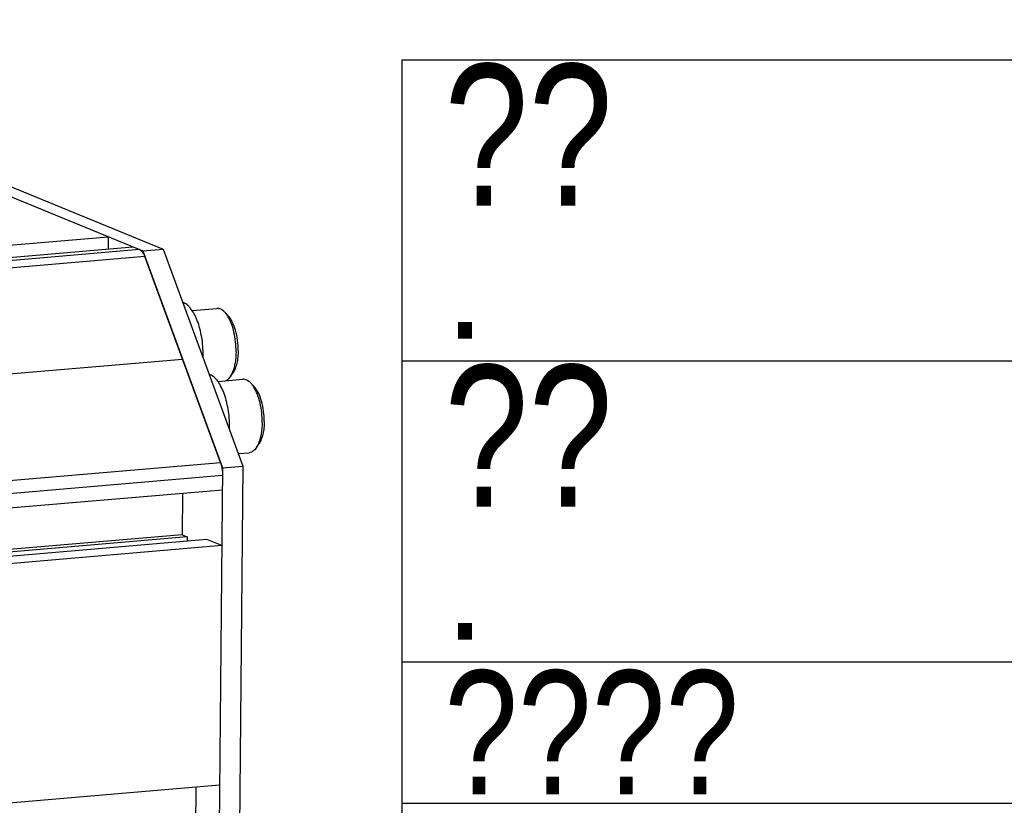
# Model space of a CAD drawing. Header units: millimetres. Extents: x 0 to 420, y 0 to 297.
# Tile 27 of 63: x 224 to 252, y 54 to 76. Entities that reach past the tile are written whole.
import ezdxf

# ---------------------------------------------------------------- set-up
doc = ezdxf.new("R2010")
doc.units = ezdxf.units.MM
doc.header["$LTSCALE"] = 23.1
doc.layers.get('0').update_dxf_attribs({"linetype": 'CONTINUOUS'})
doc.layers.add('COMPONENTS', color=7, linetype='CONTINUOUS')
doc.layers.add('DETAIL', color=7, linetype='CONTINUOUS')
doc.styles.add('TEXTSTYLE_2', font='arial.ttf')
doc.styles.add('TEXTSTYLE_5', font='txt', dxfattribs={"width": 0.8})

msp = doc.modelspace()

# ---------------------------------------------------------------- linework, layer by layer
at = {"color": 2, "linetype": 'CONTINUOUS'}
for p, q in [((235, 74.91189), (410, 74.91189)), ((235, 74.91189), (235, 9.99989)), ((235, 66.41189), (310, 66.41189)), ((235, 57.91189), (410, 57.91189)), ((235, 53.91189), (310, 53.91189))]:
    msp.add_line(p, q, dxfattribs=at)
at = {"layer": 'COMPONENTS', "color": 7, "linetype": 'CONTINUOUS'}
for p, q in [((211.88527, 75.99352), (227.68109, 69.51137)), ((212.46094, 76.04242), (228.25677, 69.56027)), ((170.14716, 65.10839), (226.70259, 69.91291)), ((226.70259, 69.91291), (226.69914, 69.56642)), ((170.25294, 64.77118), (227.40152, 69.62609)), ((227.58865, 69.5493), (170.28126, 64.68089)), ((227.68109, 69.51137), (228.25677, 69.56027)), ((228.25677, 69.56027), (230.5117, 63.43498)), ((227.73554, 69.35056), (170.3458, 64.47516)), ((227.68109, 69.51137), (229.93602, 63.38608)), ((229.87586, 63.53662), (227.73554, 69.35056)), ((229.07502, 67.83), (229.77424, 67.8894)), ((229.99733, 67.78221), (230.09584, 67.67764)), ((228.8057, 66.44359), (171.2618, 61.55509)), ((230.15212, 65.96016), (230.23158, 66.07985)), ((229.80385, 65.8265), (230.51153, 65.88662)), ((230.73463, 65.77943), (230.83314, 65.67486)), ((230.88941, 63.95738), (230.96888, 64.07706)), ((230.3817, 63.7881), (230.6876, 63.81409)), ((172.1778, 58.63502), (229.87586, 63.53662)), ((229.93602, 63.38608), (230.5117, 63.43498)), ((230.5117, 63.43498), (230.15873, 27.9682)), ((172.22844, 58.27628), (229.93396, 63.17851)), ((229.93602, 63.38608), (229.58306, 27.9193)), ((229.92978, 62.75835), (172.22426, 57.85612)), ((228.80597, 62.66288), (228.79431, 61.491)), ((228.79431, 61.491), (172.21259, 56.68424)), ((228.79431, 61.491), (228.93409, 61.43364)), ((229.4948, 61.36111), (172.21071, 56.49469)), ((228.93409, 61.43364), (172.2119, 56.61495)), ((228.93409, 61.43364), (228.9329, 61.31338)), ((229.91416, 61.18902), (229.4948, 61.36111)), ((229.91416, 61.18902), (172.20864, 56.28679)), ((229.84684, 54.42522), (134.14106, 46.29478)), ((229.17959, 54.36854), (229.16795, 53.1993))]:
    msp.add_line(p, q, dxfattribs=at)
for centre in [(226.62242, 66.58732), (227.36945, 64.55809)]:
    msp.add_arc(centre, 2.76422, 358.093511, 359.43274, dxfattribs=at)
for points, knots in [([(227.58865, 69.5493), (227.60354, 69.54319), (227.67402, 69.49508), (227.71218, 69.41402), (227.73554, 69.35056)], [0, 0, 0, 0, 0.19229294, 1, 1, 1, 1]), ([(229.3865, 66.55995), (229.38736, 66.64587), (229.38124, 66.81805), (229.35021, 67.07197), (229.29848, 67.31456), (229.22816, 67.53617), (229.1421, 67.72801), (229.05663, 67.86258), (228.98195, 67.94715), (228.91172, 68.00942), (228.85169, 68.04308), (228.81093, 68.05505)], [0, 0, 0, 0, 0.15366965, 0.3076998, 0.45698249, 0.59670719, 0.72275502, 0.83216348, 0.88026232, 0.92402274, 1, 1, 1, 1]), ([(229.99733, 67.78221), (229.9804, 67.80019), (229.94602, 67.83211), (229.88953, 67.86813), (229.8319, 67.8885), (229.79284, 67.89098), (229.77424, 67.8894)], [0, 0, 0, 0, 0.2898691, 0.54789298, 0.78094386, 1, 1, 1, 1]), ([(230.08243, 67.66965), (230.0758, 67.6803), (230.05013, 67.71975), (230.02101, 67.75707), (229.99733, 67.78221)], [0, 0, 0, 0, 0.26644516, 1, 1, 1, 1]), ([(230.31658, 66.6667), (230.31751, 66.7604), (230.30804, 66.94691), (230.2632, 67.2161), (230.19085, 67.45958), (230.12194, 67.60612), (230.08243, 67.66965)], [0, 0, 0, 0, 0.26996062, 0.53665721, 0.78443171, 1, 1, 1, 1]), ([(230.3758, 66.69943), (230.37677, 66.79702), (230.36486, 66.9899), (230.31047, 67.26225), (230.23593, 67.46644), (230.15996, 67.59971), (230.11785, 67.65429), (230.09586, 67.67763)], [0, 0, 0, 0, 0.28240429, 0.55702955, 0.80156796, 0.90720976, 1, 1, 1, 1]), ([(230.31658, 66.6667), (230.31552, 66.56057), (230.30011, 66.36308), (230.25141, 66.1699), (230.21697, 66.08538)], [0, 0, 0, 0, 0.53768528, 1, 1, 1, 1]), ([(230.3758, 66.69943), (230.37518, 66.63719), (230.36845, 66.5173), (230.34091, 66.34815), (230.29754, 66.20179), (230.25562, 66.11605), (230.23156, 66.07982)], [0, 0, 0, 0, 0.29022521, 0.55879387, 0.79722585, 1, 1, 1, 1]), ([(230.13354, 64.53072), (230.13439, 64.61663), (230.12827, 64.78882), (230.09724, 65.04273), (230.04551, 65.28533), (229.97519, 65.50693), (229.88913, 65.69878), (229.80367, 65.83334), (229.72898, 65.91792), (229.65875, 65.98018), (229.59872, 66.01385), (229.55796, 66.02582)], [0, 0, 0, 0, 0.15366965, 0.3076998, 0.45698249, 0.59670719, 0.72275502, 0.83216348, 0.88026232, 0.92402274, 1, 1, 1, 1]), ([(230.15212, 65.96016), (230.1439, 65.94778), (230.11247, 65.90436), (230.07262, 65.86608), (230.03923, 65.84629)], [0, 0, 0, 0, 0.27688904, 1, 1, 1, 1]), ([(230.21697, 66.08538), (230.21224, 66.07377), (230.1936, 66.03059), (230.17121, 65.98891), (230.15212, 65.96016)], [0, 0, 0, 0, 0.2664261, 1, 1, 1, 1]), ([(230.73463, 65.77943), (230.71769, 65.79741), (230.68331, 65.82932), (230.62683, 65.86534), (230.5692, 65.88572), (230.53013, 65.8882), (230.51153, 65.88662)], [0, 0, 0, 0, 0.2898691, 0.54789298, 0.78094386, 1, 1, 1, 1]), ([(230.81972, 65.66687), (230.8131, 65.67752), (230.78742, 65.71697), (230.75831, 65.75429), (230.73463, 65.77943)], [0, 0, 0, 0, 0.26644516, 1, 1, 1, 1]), ([(231.05387, 64.66392), (231.0548, 64.75761), (231.04534, 64.94413), (231.00049, 65.21331), (230.92814, 65.4568), (230.85923, 65.60333), (230.81972, 65.66687)], [0, 0, 0, 0, 0.26996062, 0.53665721, 0.78443171, 1, 1, 1, 1]), ([(231.11309, 64.69665), (231.11406, 64.79423), (231.10215, 64.98712), (231.04777, 65.25947), (230.97322, 65.46366), (230.89726, 65.59692), (230.85514, 65.6515), (230.83315, 65.67484)], [0, 0, 0, 0, 0.28240429, 0.55702955, 0.80156796, 0.90720976, 1, 1, 1, 1]), ([(231.05387, 64.66392), (231.05281, 64.55778), (231.03741, 64.3603), (230.98871, 64.16711), (230.95427, 64.0826)], [0, 0, 0, 0, 0.53768528, 1, 1, 1, 1]), ([(231.11309, 64.69665), (231.11247, 64.6344), (231.10575, 64.51452), (231.07821, 64.34537), (231.03484, 64.19901), (230.99291, 64.11327), (230.96886, 64.07704)], [0, 0, 0, 0, 0.29022521, 0.55879387, 0.79722585, 1, 1, 1, 1]), ([(230.95427, 64.0826), (230.94954, 64.07099), (230.93089, 64.0278), (230.9085, 63.98613), (230.88941, 63.95738)], [0, 0, 0, 0, 0.2664261, 1, 1, 1, 1]), ([(230.88941, 63.95738), (230.87575, 63.9368), (230.84725, 63.89954), (230.79765, 63.85451), (230.74428, 63.82471), (230.7062, 63.81567), (230.6876, 63.81409)], [0, 0, 0, 0, 0.28987383, 0.54789508, 0.78094333, 1, 1, 1, 1]), ([(229.87586, 63.53662), (229.88574, 63.50976), (229.92106, 63.39359), (229.93488, 63.27118), (229.93396, 63.17851)], [0, 0, 0, 0, 0.23594654, 1, 1, 1, 1])]:
    msp.add_open_spline(points, degree=3, knots=knots, dxfattribs=at)

# ---------------------------------------------------------------- texts
at = {"layer": 'DETAIL', "color": 2, "linetype": 'CONTINUOUS', "attachment_point": 1, "line_spacing_factor": 0.9}
for s, insert, char_height, width, style in [('??', (236.2, 74.78689), 4, 6.4, 'TEXTSTYLE_5'), ('.', (236.2, 70.03689), 3, 1.1598513, 'TEXTSTYLE_2'), ('??', (236.2, 66.28689), 4, 6.4, 'TEXTSTYLE_5'), ('.', (236.2, 61.53689), 3, 1.1598513, 'TEXTSTYLE_2'), ('????', (236.2, 57.66189), 3.5, 11.2, 'TEXTSTYLE_5')]:
    msp.add_mtext(s, dxfattribs=dict(at, insert=insert, char_height=char_height, width=width, style=style))

doc.saveas('drawing.dxf')
